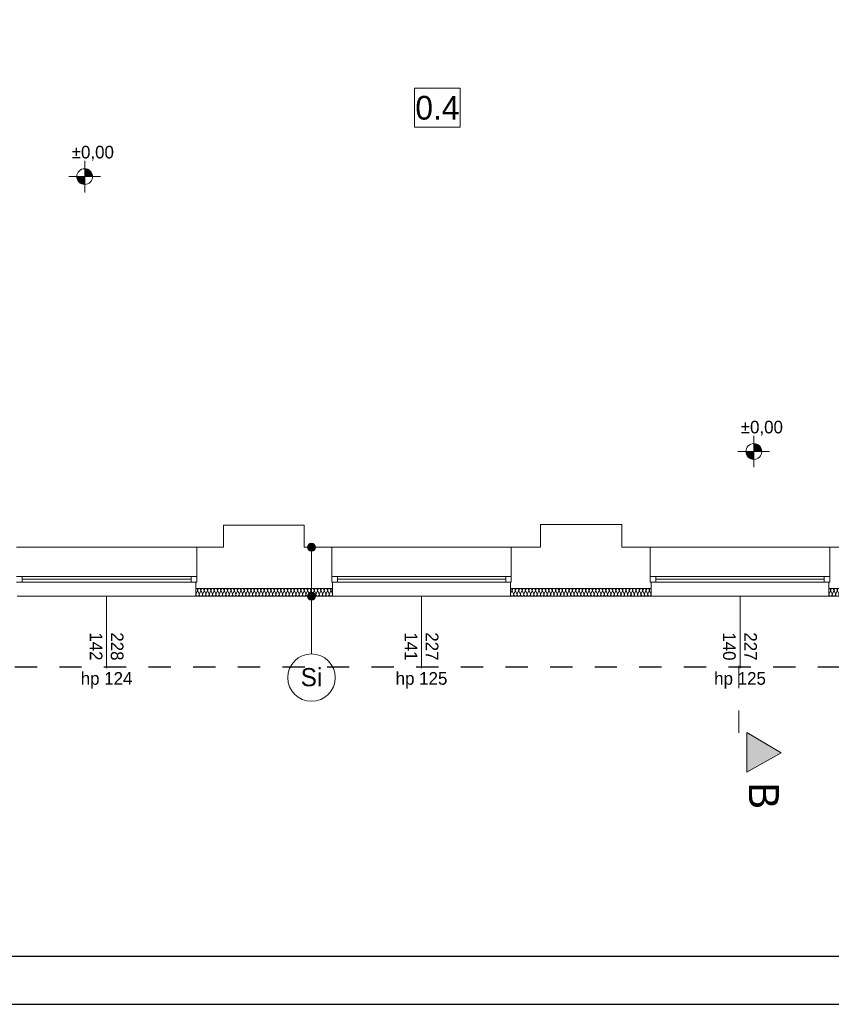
# Model space of a CAD drawing. Extents: x -528673 to -426178, y 23200 to 131944.
# Tile 14 of 87: x -485939 to -475670, y 23200 to 35663. Entities that reach past the tile are written whole.
import ezdxf

# ---------------------------------------------------------------- set-up
doc = ezdxf.new("R2010")
doc.units = 0
doc.header["$MEASUREMENT"] = 0
doc.linetypes.add('Dashed', pattern=[564.444447, 282.222223, -282.222223])
for name, color, linetype in [('#PODKŁAD', 252, 'Continuous'), ('_TABELA', 7, 'Continuous'), ('Arch opisy', 252, 'Continuous'), ('Inwent Izolacje', 252, 'Continuous'), ('INWENT RZĘDNE', 252, 'Continuous')]:
    doc.layers.add(name, color=color, linetype=linetype)
for name, color, linetype, lineweight in [('Arch opisy_Nr_Pióra__1', 252, 'Continuous', 25), ('Arch opisy_Nr_Pióra__21', 252, 'Continuous', 9), ('Inwent Izolacje_Nr_Pióra__2', 252, 'Continuous', 13), ('INWENT OPISY_Nr_Pióra__21', 252, 'Continuous', 9), ('INWENT OPISY_Nr_Pióra__41', 252, 'Continuous', 15), ('INWENT RZĘDNE_Nr_Pióra__21', 252, 'Continuous', 9), ('INWENT. OKNA_Nr_Pióra__21', 252, 'Continuous', 9), ('INWENT. OKNA_Nr_Pióra__5', 252, 'Continuous', 13), ('INWENT.ŚCIANY_Nr_Pióra__1', 252, 'Continuous', 25), ('INWENT.ŚCIANY_Nr_Pióra__20', 252, 'Continuous', 60), ('INWENT.ŚCIANY_Nr_Pióra__21', 252, 'Continuous', 9), ('INWENT.ŚCIANY_Nr_Pióra__3', 252, 'Continuous', 13)]:
    doc.layers.add(name, color=color, linetype=linetype, lineweight=lineweight)
doc.styles.add('GENERATED_STYLE_1', font='txt')
doc.styles.add('GENERATED_STYLE_3', font='txt')
doc.styles.add('GENERATED_STYLE_5', font='txt')

# ---------------------------------------------------------------- blocks, each defined once
blk = doc.blocks.new('Izolacja cieplna 14_155', base_point=(-471930, 28465))
at = {"layer": 'Inwent Izolacje_Nr_Pióra__2', "linetype": 'Continuous'}
for p, q in [((-475681, 28435), (-475698, 28394)), ((-475660, 28394), (-475677, 28435)), ((-475638, 28435), (-475656, 28394)), ((-475617, 28394), (-475635, 28435)), ((-475596, 28435), (-475614, 28394)), ((-475575, 28394), (-475593, 28435)), ((-475554, 28435), (-475571, 28394)), ((-475533, 28394), (-475550, 28435)), ((-475511, 28435), (-475529, 28394)), ((-475490, 28394), (-475508, 28435)), ((-475469, 28435), (-475487, 28394)), ((-475448, 28394), (-475465, 28435)), ((-475427, 28435), (-475444, 28394)), ((-475405, 28394), (-475423, 28435)), ((-475384, 28435), (-475402, 28394)), ((-475363, 28394), (-475381, 28435)), ((-475342, 28435), (-475360, 28394)), ((-475321, 28394), (-475338, 28435)), ((-475300, 28435), (-475317, 28394)), ((-475278, 28394), (-475296, 28435)), ((-475257, 28435), (-475275, 28394)), ((-475236, 28394), (-475254, 28435)), ((-475215, 28435), (-475232, 28394)), ((-475194, 28394), (-475211, 28435)), ((-475172, 28435), (-475190, 28394)), ((-475151, 28394), (-475169, 28435)), ((-475130, 28435), (-475148, 28394)), ((-475109, 28394), (-475127, 28435)), ((-475088, 28435), (-475105, 28394)), ((-475067, 28394), (-475084, 28435)), ((-475045, 28435), (-475063, 28394)), ((-475024, 28394), (-475042, 28435)), ((-475003, 28435), (-475021, 28394)), ((-474982, 28394), (-474999, 28435)), ((-474961, 28435), (-474978, 28394)), ((-474939, 28394), (-474957, 28435)), ((-474918, 28435), (-474936, 28394)), ((-474897, 28394), (-474915, 28435)), ((-474876, 28435), (-474894, 28394)), ((-474855, 28394), (-474872, 28435)), ((-474834, 28435), (-474851, 28394)), ((-474812, 28394), (-474830, 28435)), ((-474791, 28435), (-474809, 28394)), ((-474770, 28394), (-474788, 28435)), ((-474749, 28435), (-474766, 28394)), ((-474728, 28394), (-474745, 28435)), ((-474707, 28435), (-474724, 28394)), ((-474685, 28394), (-474703, 28435)), ((-474664, 28435), (-474682, 28394)), ((-474643, 28394), (-474661, 28435)), ((-474622, 28435), (-474639, 28394)), ((-474601, 28394), (-474618, 28435)), ((-474579, 28435), (-474597, 28394)), ((-474558, 28394), (-474576, 28435)), ((-474537, 28435), (-474555, 28394)), ((-474516, 28394), (-474534, 28435)), ((-474495, 28435), (-474512, 28394)), ((-474474, 28394), (-474491, 28435)), ((-474452, 28435), (-474470, 28394)), ((-474431, 28394), (-474449, 28435)), ((-474410, 28435), (-474428, 28394)), ((-474389, 28394), (-474406, 28435)), ((-474368, 28435), (-474385, 28394)), ((-474346, 28394), (-474364, 28435)), ((-474325, 28435), (-474343, 28394)), ((-474304, 28394), (-474322, 28435)), ((-474283, 28435), (-474301, 28394)), ((-474262, 28394), (-474279, 28435)), ((-474241, 28435), (-474258, 28394)), ((-474219, 28394), (-474237, 28435)), ((-474198, 28435), (-474216, 28394)), ((-474177, 28394), (-474195, 28435)), ((-474156, 28435), (-474173, 28394)), ((-474135, 28394), (-474152, 28435)), ((-474113, 28435), (-474131, 28394)), ((-474092, 28394), (-474110, 28435)), ((-474071, 28435), (-474089, 28394)), ((-474050, 28394), (-474068, 28435)), ((-474029, 28435), (-474046, 28394)), ((-474008, 28394), (-474025, 28435)), ((-473986, 28435), (-474004, 28394)), ((-473965, 28394), (-473983, 28435)), ((-473944, 28435), (-473962, 28394)), ((-473923, 28394), (-473940, 28435)), ((-473902, 28435), (-473919, 28394)), ((-473881, 28394), (-473898, 28435)), ((-473859, 28435), (-473877, 28394)), ((-473838, 28394), (-473856, 28435)), ((-473817, 28435), (-473835, 28394)), ((-473796, 28394), (-473813, 28435)), ((-473775, 28435), (-473792, 28394)), ((-473753, 28394), (-473771, 28435)), ((-473732, 28435), (-473750, 28394)), ((-473711, 28394), (-473729, 28435)), ((-473690, 28435), (-473708, 28394)), ((-473669, 28394), (-473686, 28435)), ((-473648, 28435), (-473665, 28394)), ((-473626, 28394), (-473644, 28435)), ((-473605, 28435), (-473623, 28394)), ((-473584, 28394), (-473602, 28435)), ((-473563, 28435), (-473580, 28394)), ((-473542, 28394), (-473559, 28435)), ((-473520, 28435), (-473538, 28394)), ((-473499, 28394), (-473517, 28435)), ((-473478, 28435), (-473496, 28394)), ((-473457, 28394), (-473475, 28435)), ((-473436, 28435), (-473453, 28394)), ((-473415, 28394), (-473432, 28435)), ((-473393, 28435), (-473411, 28394)), ((-473372, 28394), (-473390, 28435)), ((-473351, 28435), (-473369, 28394)), ((-473330, 28394), (-473347, 28435)), ((-473309, 28435), (-473326, 28394)), ((-473287, 28394), (-473305, 28435)), ((-473266, 28435), (-473284, 28394)), ((-473245, 28394), (-473263, 28435)), ((-473224, 28435), (-473242, 28394)), ((-473203, 28394), (-473220, 28435)), ((-473182, 28435), (-473199, 28394)), ((-473160, 28394), (-473178, 28435)), ((-473139, 28435), (-473157, 28394)), ((-473118, 28394), (-473136, 28435)), ((-473097, 28435), (-473114, 28394)), ((-473076, 28394), (-473093, 28435)), ((-473054, 28435), (-473072, 28394)), ((-473033, 28394), (-473051, 28435)), ((-473012, 28435), (-473030, 28394)), ((-472991, 28394), (-473009, 28435)), ((-472970, 28435), (-472987, 28394)), ((-472949, 28394), (-472966, 28435)), ((-472927, 28435), (-472945, 28394)), ((-472906, 28394), (-472924, 28435)), ((-472885, 28435), (-472903, 28394)), ((-472864, 28394), (-472881, 28435)), ((-472843, 28435), (-472860, 28394)), ((-472822, 28394), (-472839, 28435)), ((-472800, 28435), (-472818, 28394)), ((-472779, 28394), (-472797, 28435)), ((-472758, 28435), (-472776, 28394)), ((-472737, 28394), (-472754, 28435)), ((-472716, 28435), (-472733, 28394)), ((-472694, 28394), (-472712, 28435)), ((-472673, 28435), (-472691, 28394)), ((-472652, 28394), (-472670, 28435)), ((-472631, 28435), (-472649, 28394)), ((-472610, 28394), (-472627, 28435)), ((-472589, 28435), (-472606, 28394)), ((-472567, 28394), (-472585, 28435)), ((-472546, 28435), (-472564, 28394)), ((-472525, 28394), (-472543, 28435)), ((-472504, 28435), (-472521, 28394)), ((-472483, 28394), (-472500, 28435)), ((-472461, 28435), (-472479, 28394)), ((-472440, 28394), (-472458, 28435)), ((-472419, 28435), (-472437, 28394)), ((-472398, 28394), (-472416, 28435)), ((-472377, 28435), (-472394, 28394)), ((-472356, 28394), (-472373, 28435)), ((-472334, 28435), (-472352, 28394)), ((-472313, 28394), (-472331, 28435)), ((-472292, 28435), (-472310, 28394)), ((-472271, 28394), (-472288, 28435)), ((-472250, 28435), (-472267, 28394)), ((-472228, 28394), (-472246, 28435)), ((-472207, 28435), (-472225, 28394)), ((-472186, 28394), (-472204, 28435)), ((-472165, 28435), (-472183, 28394)), ((-472144, 28394), (-472161, 28435)), ((-472123, 28435), (-472140, 28394)), ((-472101, 28394), (-472119, 28435)), ((-472080, 28435), (-472098, 28394)), ((-472059, 28394), (-472077, 28435)), ((-472038, 28435), (-472055, 28394)), ((-472017, 28394), (-472034, 28435)), ((-471996, 28435), (-472013, 28394)), ((-471974, 28394), (-471992, 28435)), ((-471953, 28435), (-471971, 28394)), ((-471932, 28394), (-471950, 28435))]:
    blk.add_line(p, q, dxfattribs=at)
for centre, start_param, end_param in [((-475700, 28443), 1.158004, 3.141593), ((-475658, 28443), 1.158004, 5.125183), ((-475615, 28443), 1.158004, 5.125183), ((-475573, 28443), 1.158004, 5.125183), ((-475531, 28443), 1.158004, 5.125183), ((-475488, 28443), 1.158004, 5.125183), ((-475446, 28443), 1.158004, 5.125183), ((-475404, 28443), 1.158004, 5.125183), ((-475361, 28443), 1.158004, 5.125183), ((-475319, 28443), 1.158004, 5.125183), ((-475277, 28443), 1.158004, 5.125183), ((-475234, 28443), 1.158004, 5.125183), ((-475192, 28443), 1.158004, 5.125183), ((-475150, 28443), 1.158004, 5.125183), ((-475107, 28443), 1.158004, 5.125183), ((-475065, 28443), 1.158004, 5.125183), ((-475022, 28443), 1.158004, 5.125183), ((-474980, 28443), 1.158004, 5.125183), ((-474938, 28443), 1.158004, 5.125183), ((-474895, 28443), 1.158004, 5.125183), ((-474853, 28443), 1.158004, 5.125183), ((-474811, 28443), 1.158004, 5.125183), ((-474768, 28443), 1.158004, 5.125183), ((-474726, 28443), 1.158004, 5.125183), ((-474684, 28443), 1.158004, 5.125183), ((-474641, 28443), 1.158004, 5.125183), ((-474599, 28443), 1.158004, 5.125183), ((-474556, 28443), 1.158004, 5.125183), ((-474514, 28443), 1.158004, 5.125183), ((-474472, 28443), 1.158004, 5.125183), ((-474429, 28443), 1.158004, 5.125183), ((-474387, 28443), 1.158004, 5.125183), ((-474345, 28443), 1.158004, 5.125183), ((-474302, 28443), 1.158004, 5.125183), ((-474260, 28443), 1.158004, 5.125183), ((-474218, 28443), 1.158004, 5.125183), ((-474175, 28443), 1.158004, 5.125183), ((-474133, 28443), 1.158004, 5.125183), ((-474091, 28443), 1.158004, 5.125183), ((-474048, 28443), 1.158004, 5.125183), ((-474006, 28443), 1.158004, 5.125183), ((-473963, 28443), 1.158004, 5.125183), ((-473921, 28443), 1.158004, 5.125183), ((-473879, 28443), 1.158004, 5.125183), ((-473836, 28443), 1.158004, 5.125183), ((-473794, 28443), 1.158004, 5.125183), ((-473752, 28443), 1.158004, 5.125183), ((-473709, 28443), 1.158004, 5.125183), ((-473667, 28443), 1.158004, 5.125183), ((-473625, 28443), 1.158004, 5.125183), ((-473582, 28443), 1.158004, 5.125183), ((-473540, 28443), 1.158004, 5.125183), ((-473497, 28443), 1.158004, 5.125183), ((-473455, 28443), 1.158004, 5.125183), ((-473413, 28443), 1.158004, 5.125183), ((-473370, 28443), 1.158004, 5.125183), ((-473328, 28443), 1.158004, 5.125183), ((-473286, 28443), 1.158004, 5.125183), ((-473243, 28443), 1.158004, 5.125183), ((-473201, 28443), 1.158004, 5.125183), ((-473159, 28443), 1.158004, 5.125183), ((-473116, 28443), 1.158004, 5.125183), ((-473074, 28443), 1.158004, 5.125183), ((-473032, 28443), 1.158004, 5.125183), ((-472989, 28443), 1.158004, 5.125183), ((-472947, 28443), 1.158004, 5.125183), ((-472904, 28443), 1.158004, 5.125183), ((-472862, 28443), 1.158004, 5.125183), ((-472820, 28443), 1.158004, 5.125183), ((-472777, 28443), 1.158004, 5.125183), ((-472735, 28443), 1.158004, 5.125183), ((-472693, 28443), 1.158004, 5.125183), ((-472650, 28443), 1.158004, 5.125183), ((-472608, 28443), 1.158004, 5.125183), ((-472566, 28443), 1.158004, 5.125183), ((-472523, 28443), 1.158004, 5.125183), ((-472481, 28443), 1.158004, 5.125183), ((-472438, 28443), 1.158004, 5.125183), ((-472396, 28443), 1.158004, 5.125183), ((-472354, 28443), 1.158004, 5.125183), ((-472311, 28443), 1.158004, 5.125183), ((-472269, 28443), 1.158004, 5.125183), ((-472227, 28443), 1.158004, 5.125183), ((-472184, 28443), 1.158004, 5.125183), ((-472142, 28443), 1.158004, 5.125183), ((-472100, 28443), 1.158004, 5.125183), ((-472057, 28443), 1.158004, 5.125183), ((-472015, 28443), 1.158004, 5.125183), ((-471973, 28443), 1.158004, 5.125183), ((-471930, 28443), 3.141593, 5.125182), ((-475679, 28386), 4.299595, 8.266775), ((-475637, 28386), 4.299595, 8.266775), ((-475594, 28386), 4.299595, 8.266775), ((-475552, 28386), 4.299595, 8.266775), ((-475510, 28386), 4.299595, 8.266775), ((-475467, 28386), 4.299595, 8.266775), ((-475425, 28386), 4.299595, 8.266775), ((-475382, 28386), 4.299595, 8.266775), ((-475340, 28386), 4.299595, 8.266775), ((-475298, 28386), 4.299595, 8.266775), ((-475255, 28386), 4.299595, 8.266775), ((-475213, 28386), 4.299595, 8.266775), ((-475171, 28386), 4.299595, 8.266775), ((-475128, 28386), 4.299595, 8.266775), ((-475086, 28386), 4.299595, 8.266775), ((-475044, 28386), 4.299595, 8.266775), ((-475001, 28386), 4.299595, 8.266775), ((-474959, 28386), 4.299595, 8.266775), ((-474917, 28386), 4.299595, 8.266775), ((-474874, 28386), 4.299595, 8.266775), ((-474832, 28386), 4.299595, 8.266775), ((-474789, 28386), 4.299595, 8.266775), ((-474747, 28386), 4.299595, 8.266775), ((-474705, 28386), 4.299595, 8.266775), ((-474662, 28386), 4.299595, 8.266775), ((-474620, 28386), 4.299595, 8.266775), ((-474578, 28386), 4.299595, 8.266775), ((-474535, 28386), 4.299595, 8.266775), ((-474493, 28386), 4.299595, 8.266775), ((-474451, 28386), 4.299595, 8.266775), ((-474408, 28386), 4.299595, 8.266775), ((-474366, 28386), 4.299595, 8.266775), ((-474323, 28386), 4.299595, 8.266775), ((-474281, 28386), 4.299595, 8.266775), ((-474239, 28386), 4.299595, 8.266775), ((-474196, 28386), 4.299595, 8.266775), ((-474154, 28386), 4.299595, 8.266775), ((-474112, 28386), 4.299595, 8.266775), ((-474069, 28386), 4.299595, 8.266775), ((-474027, 28386), 4.299595, 8.266775), ((-473985, 28386), 4.299595, 8.266775), ((-473942, 28386), 4.299595, 8.266775), ((-473900, 28386), 4.299595, 8.266775), ((-473858, 28386), 4.299595, 8.266775), ((-473815, 28386), 4.299595, 8.266775), ((-473773, 28386), 4.299595, 8.266775), ((-473730, 28386), 4.299595, 8.266775), ((-473688, 28386), 4.299595, 8.266775), ((-473646, 28386), 4.299595, 8.266775), ((-473603, 28386), 4.299595, 8.266775), ((-473561, 28386), 4.299595, 8.266775), ((-473519, 28386), 4.299595, 8.266775), ((-473476, 28386), 4.299595, 8.266775), ((-473434, 28386), 4.299595, 8.266775), ((-473392, 28386), 4.299595, 8.266775), ((-473349, 28386), 4.299595, 8.266775), ((-473307, 28386), 4.299595, 8.266775), ((-473265, 28386), 4.299595, 8.266775), ((-473222, 28386), 4.299595, 8.266775), ((-473180, 28386), 4.299595, 8.266775), ((-473137, 28386), 4.299595, 8.266775), ((-473095, 28386), 4.299595, 8.266775), ((-473053, 28386), 4.299595, 8.266775), ((-473010, 28386), 4.299595, 8.266775), ((-472968, 28386), 4.299595, 8.266775), ((-472926, 28386), 4.299595, 8.266775), ((-472883, 28386), 4.299595, 8.266775), ((-472841, 28386), 4.299595, 8.266775), ((-472799, 28386), 4.299595, 8.266775), ((-472756, 28386), 4.299595, 8.266775), ((-472714, 28386), 4.299595, 8.266775), ((-472671, 28386), 4.299595, 8.266775), ((-472629, 28386), 4.299595, 8.266775), ((-472587, 28386), 4.299595, 8.266775), ((-472544, 28386), 4.299595, 8.266775), ((-472502, 28386), 4.299595, 8.266775), ((-472460, 28386), 4.299595, 8.266775), ((-472417, 28386), 4.299595, 8.266775), ((-472375, 28386), 4.299595, 8.266775), ((-472333, 28386), 4.299595, 8.266775), ((-472290, 28386), 4.299595, 8.266775), ((-472248, 28386), 4.299595, 8.266775), ((-472206, 28386), 4.299595, 8.266775), ((-472163, 28386), 4.299595, 8.266775), ((-472121, 28386), 4.299595, 8.266775), ((-472078, 28386), 4.299595, 8.266775), ((-472036, 28386), 4.299595, 8.266775), ((-471994, 28386), 4.299595, 8.266775), ((-471951, 28386), 4.299595, 8.266775)]:
    blk.add_ellipse(centre, major_axis=(0, -21.3), ratio=0.995861, start_param=start_param, end_param=end_param, dxfattribs=at)
blk = doc.blocks.new('Izolacja cieplna 14_156', base_point=(-477950, 28465))
at = {"layer": 'Inwent Izolacje_Nr_Pióra__2', "linetype": 'Continuous'}
for p, q in [((-479711, 28435), (-479728, 28394)), ((-479690, 28394), (-479707, 28435)), ((-479668, 28435), (-479686, 28394)), ((-479647, 28394), (-479665, 28435)), ((-479626, 28435), (-479644, 28394)), ((-479605, 28394), (-479622, 28435)), ((-479584, 28435), (-479601, 28394)), ((-479562, 28394), (-479580, 28435)), ((-479541, 28435), (-479559, 28394)), ((-479520, 28394), (-479538, 28435)), ((-479499, 28435), (-479517, 28394)), ((-479478, 28394), (-479495, 28435)), ((-479456, 28435), (-479474, 28394)), ((-479435, 28394), (-479453, 28435)), ((-479414, 28435), (-479432, 28394)), ((-479393, 28394), (-479411, 28435)), ((-479372, 28435), (-479389, 28394)), ((-479351, 28394), (-479368, 28435)), ((-479329, 28435), (-479347, 28394)), ((-479308, 28394), (-479326, 28435)), ((-479287, 28435), (-479305, 28394)), ((-479266, 28394), (-479283, 28435)), ((-479245, 28435), (-479262, 28394)), ((-479223, 28394), (-479241, 28435)), ((-479202, 28435), (-479220, 28394)), ((-479181, 28394), (-479199, 28435)), ((-479160, 28435), (-479177, 28394)), ((-479139, 28394), (-479156, 28435)), ((-479117, 28435), (-479135, 28394)), ((-479096, 28394), (-479114, 28435)), ((-479075, 28435), (-479093, 28394)), ((-479054, 28394), (-479072, 28435)), ((-479033, 28435), (-479050, 28394)), ((-479011, 28394), (-479029, 28435)), ((-478990, 28435), (-479008, 28394)), ((-478969, 28394), (-478987, 28435)), ((-478948, 28435), (-478966, 28394)), ((-478927, 28394), (-478944, 28435)), ((-478906, 28435), (-478923, 28394)), ((-478884, 28394), (-478902, 28435)), ((-478863, 28435), (-478881, 28394)), ((-478842, 28394), (-478860, 28435)), ((-478821, 28435), (-478838, 28394)), ((-478800, 28394), (-478817, 28435)), ((-478778, 28435), (-478796, 28394)), ((-478757, 28394), (-478775, 28435)), ((-478736, 28435), (-478754, 28394)), ((-478715, 28394), (-478732, 28435)), ((-478694, 28435), (-478711, 28394)), ((-478672, 28394), (-478690, 28435)), ((-478651, 28435), (-478669, 28394)), ((-478630, 28394), (-478648, 28435)), ((-478609, 28435), (-478627, 28394)), ((-478588, 28394), (-478605, 28435)), ((-478566, 28435), (-478584, 28394)), ((-478545, 28394), (-478563, 28435)), ((-478524, 28435), (-478542, 28394)), ((-478503, 28394), (-478521, 28435)), ((-478482, 28435), (-478499, 28394)), ((-478461, 28394), (-478478, 28435)), ((-478439, 28435), (-478457, 28394)), ((-478418, 28394), (-478436, 28435)), ((-478397, 28435), (-478415, 28394)), ((-478376, 28394), (-478393, 28435)), ((-478355, 28435), (-478372, 28394)), ((-478333, 28394), (-478351, 28435)), ((-478312, 28435), (-478330, 28394)), ((-478291, 28394), (-478309, 28435)), ((-478270, 28435), (-478287, 28394)), ((-478249, 28394), (-478266, 28435)), ((-478227, 28435), (-478245, 28394)), ((-478206, 28394), (-478224, 28435)), ((-478185, 28435), (-478203, 28394)), ((-478164, 28394), (-478182, 28435)), ((-478143, 28435), (-478160, 28394)), ((-478121, 28394), (-478139, 28435)), ((-478100, 28435), (-478118, 28394)), ((-478079, 28394), (-478097, 28435)), ((-478058, 28435), (-478076, 28394)), ((-478037, 28394), (-478054, 28435)), ((-478016, 28435), (-478033, 28394)), ((-477994, 28394), (-478012, 28435)), ((-477973, 28435), (-477991, 28394)), ((-477952, 28394), (-477970, 28435))]:
    blk.add_line(p, q, dxfattribs=at)
for centre, start_param, end_param in [((-479730, 28443), 1.158004, 3.141593), ((-479688, 28443), 1.158004, 5.125183), ((-479645, 28443), 1.158004, 5.125183), ((-479603, 28443), 1.158004, 5.125183), ((-479561, 28443), 1.158004, 5.125183), ((-479518, 28443), 1.158004, 5.125183), ((-479476, 28443), 1.158004, 5.125183), ((-479434, 28443), 1.158004, 5.125183), ((-479391, 28443), 1.158004, 5.125183), ((-479349, 28443), 1.158004, 5.125183), ((-479306, 28443), 1.158004, 5.125183), ((-479264, 28443), 1.158004, 5.125183), ((-479222, 28443), 1.158004, 5.125183), ((-479179, 28443), 1.158004, 5.125183), ((-479137, 28443), 1.158004, 5.125183), ((-479094, 28443), 1.158004, 5.125183), ((-479052, 28443), 1.158004, 5.125183), ((-479010, 28443), 1.158004, 5.125183), ((-478967, 28443), 1.158004, 5.125183), ((-478925, 28443), 1.158004, 5.125183), ((-478883, 28443), 1.158004, 5.125183), ((-478840, 28443), 1.158004, 5.125183), ((-478798, 28443), 1.158004, 5.125183), ((-478755, 28443), 1.158004, 5.125183), ((-478713, 28443), 1.158004, 5.125183), ((-478671, 28443), 1.158004, 5.125183), ((-478628, 28443), 1.158004, 5.125183), ((-478586, 28443), 1.158004, 5.125183), ((-478544, 28443), 1.158004, 5.125183), ((-478501, 28443), 1.158004, 5.125183), ((-478459, 28443), 1.158004, 5.125183), ((-478416, 28443), 1.158004, 5.125183), ((-478374, 28443), 1.158004, 5.125183), ((-478332, 28443), 1.158004, 5.125183), ((-478289, 28443), 1.158004, 5.125183), ((-478247, 28443), 1.158004, 5.125183), ((-478204, 28443), 1.158004, 5.125183), ((-478162, 28443), 1.158004, 5.125183), ((-478120, 28443), 1.158004, 5.125183), ((-478077, 28443), 1.158004, 5.125183), ((-478035, 28443), 1.158004, 5.125183), ((-477993, 28443), 1.158004, 5.125183), ((-477950, 28443), 3.141593, 5.125182), ((-479709, 28386), 4.299595, 8.266775), ((-479667, 28386), 4.299595, 8.266775), ((-479624, 28386), 4.299595, 8.266775), ((-479582, 28386), 4.299595, 8.266775), ((-479539, 28386), 4.299595, 8.266775), ((-479497, 28386), 4.299595, 8.266775), ((-479455, 28386), 4.299595, 8.266775), ((-479412, 28386), 4.299595, 8.266775), ((-479370, 28386), 4.299595, 8.266775), ((-479328, 28386), 4.299595, 8.266775), ((-479285, 28386), 4.299595, 8.266775), ((-479243, 28386), 4.299595, 8.266775), ((-479200, 28386), 4.299595, 8.266775), ((-479158, 28386), 4.299595, 8.266775), ((-479116, 28386), 4.299595, 8.266775), ((-479073, 28386), 4.299595, 8.266775), ((-479031, 28386), 4.299595, 8.266775), ((-478989, 28386), 4.299595, 8.266775), ((-478946, 28386), 4.299595, 8.266775), ((-478904, 28386), 4.299595, 8.266775), ((-478861, 28386), 4.299595, 8.266775), ((-478819, 28386), 4.299595, 8.266775), ((-478777, 28386), 4.299595, 8.266775), ((-478734, 28386), 4.299595, 8.266775), ((-478692, 28386), 4.299595, 8.266775), ((-478649, 28386), 4.299595, 8.266775), ((-478607, 28386), 4.299595, 8.266775), ((-478565, 28386), 4.299595, 8.266775), ((-478522, 28386), 4.299595, 8.266775), ((-478480, 28386), 4.299595, 8.266775), ((-478438, 28386), 4.299595, 8.266775), ((-478395, 28386), 4.299595, 8.266775), ((-478353, 28386), 4.299595, 8.266775), ((-478310, 28386), 4.299595, 8.266775), ((-478268, 28386), 4.299595, 8.266775), ((-478226, 28386), 4.299595, 8.266775), ((-478183, 28386), 4.299595, 8.266775), ((-478141, 28386), 4.299595, 8.266775), ((-478099, 28386), 4.299595, 8.266775), ((-478056, 28386), 4.299595, 8.266775), ((-478014, 28386), 4.299595, 8.266775), ((-477971, 28386), 4.299595, 8.266775)]:
    blk.add_ellipse(centre, major_axis=(0, -21.3), ratio=0.996364, start_param=start_param, end_param=end_param, dxfattribs=at)
blk = doc.blocks.new('Izolacja cieplna 14_157', base_point=(-481980, 28465))
at = {"layer": 'Inwent Izolacje_Nr_Pióra__2', "linetype": 'Continuous'}
for p, q in [((-483691, 28435), (-483708, 28394)), ((-483670, 28394), (-483687, 28435)), ((-483649, 28435), (-483666, 28394)), ((-483628, 28394), (-483645, 28435)), ((-483606, 28435), (-483624, 28394)), ((-483585, 28394), (-483603, 28435)), ((-483564, 28435), (-483582, 28394)), ((-483543, 28394), (-483561, 28435)), ((-483522, 28435), (-483540, 28394)), ((-483501, 28394), (-483519, 28435)), ((-483480, 28435), (-483497, 28394)), ((-483459, 28394), (-483476, 28435)), ((-483438, 28435), (-483455, 28394)), ((-483417, 28394), (-483434, 28435)), ((-483395, 28435), (-483413, 28394)), ((-483374, 28394), (-483392, 28435)), ((-483353, 28435), (-483371, 28394)), ((-483332, 28394), (-483350, 28435)), ((-483311, 28435), (-483329, 28394)), ((-483290, 28394), (-483308, 28435)), ((-483269, 28435), (-483286, 28394)), ((-483248, 28394), (-483265, 28435)), ((-483227, 28435), (-483244, 28394)), ((-483206, 28394), (-483223, 28435)), ((-483185, 28435), (-483202, 28394)), ((-483163, 28394), (-483181, 28435)), ((-483142, 28435), (-483160, 28394)), ((-483121, 28394), (-483139, 28435)), ((-483100, 28435), (-483118, 28394)), ((-483079, 28394), (-483097, 28435)), ((-483058, 28435), (-483075, 28394)), ((-483037, 28394), (-483054, 28435)), ((-483016, 28435), (-483033, 28394)), ((-482995, 28394), (-483012, 28435)), ((-482974, 28435), (-482991, 28394)), ((-482952, 28394), (-482970, 28435)), ((-482931, 28435), (-482949, 28394)), ((-482910, 28394), (-482928, 28435)), ((-482889, 28435), (-482907, 28394)), ((-482868, 28394), (-482886, 28435)), ((-482847, 28435), (-482865, 28394)), ((-482826, 28394), (-482843, 28435)), ((-482805, 28435), (-482822, 28394)), ((-482784, 28394), (-482801, 28435)), ((-482763, 28435), (-482780, 28394)), ((-482741, 28394), (-482759, 28435)), ((-482720, 28435), (-482738, 28394)), ((-482699, 28394), (-482717, 28435)), ((-482678, 28435), (-482696, 28394)), ((-482657, 28394), (-482675, 28435)), ((-482636, 28435), (-482654, 28394)), ((-482615, 28394), (-482632, 28435)), ((-482594, 28435), (-482611, 28394)), ((-482573, 28394), (-482590, 28435)), ((-482552, 28435), (-482569, 28394)), ((-482530, 28394), (-482548, 28435)), ((-482509, 28435), (-482527, 28394)), ((-482488, 28394), (-482506, 28435)), ((-482467, 28435), (-482485, 28394)), ((-482446, 28394), (-482464, 28435)), ((-482425, 28435), (-482443, 28394)), ((-482404, 28394), (-482421, 28435)), ((-482383, 28435), (-482400, 28394)), ((-482362, 28394), (-482379, 28435)), ((-482341, 28435), (-482358, 28394)), ((-482320, 28394), (-482337, 28435)), ((-482298, 28435), (-482316, 28394)), ((-482277, 28394), (-482295, 28435)), ((-482256, 28435), (-482274, 28394)), ((-482235, 28394), (-482253, 28435)), ((-482214, 28435), (-482232, 28394)), ((-482193, 28394), (-482210, 28435)), ((-482172, 28435), (-482189, 28394)), ((-482151, 28394), (-482168, 28435)), ((-482130, 28435), (-482147, 28394)), ((-482109, 28394), (-482126, 28435)), ((-482087, 28435), (-482105, 28394)), ((-482066, 28394), (-482084, 28435)), ((-482045, 28435), (-482063, 28394)), ((-482024, 28394), (-482042, 28435)), ((-482003, 28435), (-482021, 28394)), ((-481982, 28394), (-482000, 28435))]:
    blk.add_line(p, q, dxfattribs=at)
for centre, start_param, end_param in [((-483710, 28443), 1.158004, 3.141593), ((-483668, 28443), 1.158004, 5.125183), ((-483626, 28443), 1.158004, 5.125183), ((-483584, 28443), 1.158004, 5.125183), ((-483541, 28443), 1.158004, 5.125183), ((-483499, 28443), 1.158004, 5.125183), ((-483457, 28443), 1.158004, 5.125183), ((-483415, 28443), 1.158004, 5.125183), ((-483373, 28443), 1.158004, 5.125183), ((-483330, 28443), 1.158004, 5.125183), ((-483288, 28443), 1.158004, 5.125183), ((-483246, 28443), 1.158004, 5.125183), ((-483204, 28443), 1.158004, 5.125183), ((-483162, 28443), 1.158004, 5.125183), ((-483119, 28443), 1.158004, 5.125183), ((-483077, 28443), 1.158004, 5.125183), ((-483035, 28443), 1.158004, 5.125183), ((-482993, 28443), 1.158004, 5.125183), ((-482951, 28443), 1.158004, 5.125183), ((-482908, 28443), 1.158004, 5.125183), ((-482866, 28443), 1.158004, 5.125183), ((-482824, 28443), 1.158004, 5.125183), ((-482782, 28443), 1.158004, 5.125183), ((-482740, 28443), 1.158004, 5.125183), ((-482698, 28443), 1.158004, 5.125183), ((-482655, 28443), 1.158004, 5.125183), ((-482613, 28443), 1.158004, 5.125183), ((-482571, 28443), 1.158004, 5.125183), ((-482529, 28443), 1.158004, 5.125183), ((-482487, 28443), 1.158004, 5.125183), ((-482444, 28443), 1.158004, 5.125183), ((-482402, 28443), 1.158004, 5.125183), ((-482360, 28443), 1.158004, 5.125183), ((-482318, 28443), 1.158004, 5.125183), ((-482276, 28443), 1.158004, 5.125183), ((-482233, 28443), 1.158004, 5.125183), ((-482191, 28443), 1.158004, 5.125183), ((-482149, 28443), 1.158004, 5.125183), ((-482107, 28443), 1.158004, 5.125183), ((-482065, 28443), 1.158004, 5.125183), ((-482022, 28443), 1.158004, 5.125183), ((-481980, 28443), 3.141593, 5.125182), ((-483689, 28386), 4.299595, 8.266775), ((-483647, 28386), 4.299595, 8.266775), ((-483605, 28386), 4.299595, 8.266775), ((-483563, 28386), 4.299595, 8.266775), ((-483520, 28386), 4.299595, 8.266775), ((-483478, 28386), 4.299595, 8.266775), ((-483436, 28386), 4.299595, 8.266775), ((-483394, 28386), 4.299595, 8.266775), ((-483352, 28386), 4.299595, 8.266775), ((-483309, 28386), 4.299595, 8.266775), ((-483267, 28386), 4.299595, 8.266775), ((-483225, 28386), 4.299595, 8.266775), ((-483183, 28386), 4.299595, 8.266775), ((-483141, 28386), 4.299595, 8.266775), ((-483098, 28386), 4.299595, 8.266775), ((-483056, 28386), 4.299595, 8.266775), ((-483014, 28386), 4.299595, 8.266775), ((-482972, 28386), 4.299595, 8.266775), ((-482930, 28386), 4.299595, 8.266775), ((-482887, 28386), 4.299595, 8.266775), ((-482845, 28386), 4.299595, 8.266775), ((-482803, 28386), 4.299595, 8.266775), ((-482761, 28386), 4.299595, 8.266775), ((-482719, 28386), 4.299595, 8.266775), ((-482676, 28386), 4.299595, 8.266775), ((-482634, 28386), 4.299595, 8.266775), ((-482592, 28386), 4.299595, 8.266775), ((-482550, 28386), 4.299595, 8.266775), ((-482508, 28386), 4.299595, 8.266775), ((-482465, 28386), 4.299595, 8.266775), ((-482423, 28386), 4.299595, 8.266775), ((-482381, 28386), 4.299595, 8.266775), ((-482339, 28386), 4.299595, 8.266775), ((-482297, 28386), 4.299595, 8.266775), ((-482254, 28386), 4.299595, 8.266775), ((-482212, 28386), 4.299595, 8.266775), ((-482170, 28386), 4.299595, 8.266775), ((-482128, 28386), 4.299595, 8.266775), ((-482086, 28386), 4.299595, 8.266775), ((-482043, 28386), 4.299595, 8.266775), ((-482001, 28386), 4.299595, 8.266775)]:
    blk.add_ellipse(centre, major_axis=(0, -21.3), ratio=0.991995, start_param=start_param, end_param=end_param, dxfattribs=at)
blk = doc.blocks.new('Koty wysokościowe_1', base_point=(-485117, 33677))
at = {"layer": 'INWENT RZĘDNE_Nr_Pióra__21', "linetype": 'Continuous'}
for points in [[(-485117, 33677), (-485017, 33677), (-485024, 33715), (-485046, 33747), (-485078, 33769), (-485117, 33777)], [(-485117, 33677), (-485217, 33677), (-485209, 33639), (-485187, 33606), (-485155, 33584), (-485117, 33577)]]:
    blk.add_hatch(color=256, dxfattribs=at).paths.add_polyline_path(points, flags=0)
for p, q in [((-485117, 33477), (-485117, 33877)), ((-485317, 33677), (-484917, 33677))]:
    blk.add_line(p, q, dxfattribs=at)
blk.add_circle((-485117, 33677), 100, dxfattribs=at)
at = {"layer": 'INWENT RZĘDNE_Nr_Pióra__21', "insert": (-485281, 33877), "char_height": 160, "attachment_point": 7, "style": 'GENERATED_STYLE_1'}
blk.add_mtext('{±0,00}', dxfattribs=at)
blk = doc.blocks.new('Koty wysokościowe_5', base_point=(-476651, 30197))
at = {"layer": 'INWENT RZĘDNE_Nr_Pióra__21', "linetype": 'Continuous'}
for points in [[(-476651, 30197), (-476551, 30197), (-476559, 30235), (-476581, 30268), (-476613, 30289), (-476651, 30297)], [(-476651, 30197), (-476751, 30197), (-476744, 30159), (-476722, 30126), (-476690, 30104), (-476651, 30097)]]:
    blk.add_hatch(color=256, dxfattribs=at).paths.add_polyline_path(points, flags=0)
for p, q in [((-476651, 29997), (-476651, 30397)), ((-476851, 30197), (-476451, 30197))]:
    blk.add_line(p, q, dxfattribs=at)
blk.add_circle((-476651, 30197), 100, dxfattribs=at)
at = {"layer": 'INWENT RZĘDNE_Nr_Pióra__21', "insert": (-476816, 30397), "char_height": 160, "attachment_point": 7, "style": 'GENERATED_STYLE_1'}
blk.add_mtext('{±0,00}', dxfattribs=at)
blk = doc.blocks.new('Linia_95', base_point=(-482247, 28985))
at = {"layer": 'Arch opisy_Nr_Pióra__21', "linetype": 'Continuous'}
for points in [[(-482197, 28985), (-482201, 29004), (-482212, 29020), (-482228, 29031), (-482247, 29035), (-482266, 29031), (-482282, 29020), (-482293, 29004), (-482297, 28985), (-482293, 28965), (-482282, 28949), (-482266, 28938), (-482247, 28935), (-482228, 28938), (-482212, 28949), (-482201, 28965)], [(-482197, 28365), (-482201, 28384), (-482212, 28400), (-482228, 28411), (-482247, 28415), (-482266, 28411), (-482282, 28400), (-482293, 28384), (-482297, 28365), (-482293, 28345), (-482282, 28329), (-482266, 28318), (-482247, 28315), (-482228, 28318), (-482212, 28329), (-482201, 28345)]]:
    blk.add_hatch(color=256, dxfattribs=at).paths.add_polyline_path(points, flags=0)
blk.add_line((-482247, 28935), (-482247, 28415), dxfattribs=at)
for centre in [(-482247, 28985), (-482247, 28365)]:
    blk.add_circle(centre, 50, dxfattribs=at)
blk = doc.blocks.new('Linia_96', base_point=(-482247, 28465))
at = {"layer": 'Arch opisy_Nr_Pióra__21', "linetype": 'Continuous'}
blk.add_line((-482247, 28465), (-482247, 27635), dxfattribs=at)
blk.add_circle((-482247, 27335), 300, dxfattribs=at)
blk = doc.blocks.new('PARTER')
at = {"layer": 'INWENT OPISY_Nr_Pióra__21', "linetype": 'Continuous', "lineweight": 15}
blk.add_hatch(color=252, dxfattribs=at).paths.add_polyline_path([(-476304, 26385), (-476740, 26140), (-476740, 26640)], flags=0)
at = {"layer": 'INWENT OPISY_Nr_Pióra__41', "color": 252, "linetype": 'Dashed', "lineweight": 15}
blk.add_line((-476840, 27485), (-476840, 26385), dxfattribs=at)
at = {"layer": 'INWENT OPISY_Nr_Pióra__41', "color": 252, "linetype": 'Continuous', "lineweight": 15}
for p, q in [((-476740, 26140), (-476740, 26640)), ((-476304, 26385), (-476740, 26640)), ((-476740, 26140), (-476304, 26385))]:
    blk.add_line(p, q, dxfattribs=at)
at = {"layer": 'INWENT. OKNA_Nr_Pióra__5', "color": 252, "linetype": 'Continuous', "lineweight": 15}
for p, q in [((-485980, 28615), (-483700, 28615)), ((-485980, 28545), (-483700, 28545)), ((-485910, 28615), (-485910, 28545)), ((-485910, 28580), (-483770, 28580)), ((-483770, 28615), (-483770, 28545)), ((-483700, 28615), (-483700, 28545)), ((-481990, 28615), (-481990, 28545)), ((-481990, 28615), (-479720, 28615)), ((-481990, 28545), (-479720, 28545)), ((-481920, 28615), (-481920, 28545)), ((-481920, 28580), (-479790, 28580)), ((-479790, 28615), (-479790, 28545)), ((-479720, 28615), (-479720, 28545)), ((-477960, 28615), (-477960, 28545)), ((-477960, 28615), (-475690, 28615)), ((-477960, 28545), (-475690, 28545)), ((-477890, 28615), (-477890, 28545)), ((-477890, 28580), (-475760, 28580)), ((-475760, 28615), (-475760, 28545)), ((-475690, 28615), (-475690, 28545)), ((-484840, 28365), (-484840, 27455)), ((-480855, 28365), (-480855, 27455)), ((-476825, 28365), (-476825, 27455))]:
    blk.add_line(p, q, dxfattribs=at)
at = {"layer": 'INWENT.ŚCIANY_Nr_Pióra__1', "color": 252, "linetype": 'Continuous', "lineweight": 15}
for p, q in [((-483360, 28985), (-483360, 29265)), ((-483360, 29265), (-482340, 29265)), ((-482340, 29265), (-482340, 28985)), ((-479350, 28985), (-479350, 29275)), ((-479350, 29275), (-478320, 29275)), ((-478320, 29275), (-478320, 28985)), ((-483700, 28985), (-483700, 28545)), ((-483700, 28985), (-483360, 28985)), ((-482340, 28985), (-481990, 28985)), ((-481990, 28985), (-481990, 28545)), ((-479720, 28985), (-479720, 28545)), ((-479720, 28985), (-479350, 28985)), ((-478320, 28985), (-477960, 28985)), ((-477960, 28985), (-477960, 28545)), ((-475690, 28985), (-475690, 28545)), ((-475690, 28985), (-475360, 28985)), ((-483700, 28545), (-483710, 28545)), ((-483710, 28545), (-483710, 28465)), ((-481990, 28545), (-481980, 28545)), ((-481980, 28545), (-481980, 28465)), ((-479720, 28545), (-479730, 28545)), ((-479730, 28545), (-479730, 28465)), ((-477960, 28545), (-477950, 28545)), ((-477950, 28545), (-477950, 28465)), ((-475690, 28545), (-475700, 28545)), ((-475700, 28545), (-475700, 28465)), ((-483710, 28465), (-481980, 28465)), ((-479730, 28465), (-477950, 28465)), ((-475700, 28465), (-471930, 28465))]:
    blk.add_line(p, q, dxfattribs=at)
at = {"layer": 'INWENT.ŚCIANY_Nr_Pióra__20', "color": 252, "linetype": 'Dashed', "lineweight": 30}
blk.add_line((-493904, 27471), (-469729, 27471), dxfattribs=at)
at = {"layer": 'INWENT.ŚCIANY_Nr_Pióra__21', "color": 252, "linetype": 'Continuous', "lineweight": 15}
for p, q in [((-485980, 28985), (-483700, 28985)), ((-481990, 28985), (-479720, 28985)), ((-477960, 28985), (-475690, 28985)), ((-483710, 28365), (-485970, 28365)), ((-481980, 28365), (-479730, 28365)), ((-477950, 28365), (-475700, 28365))]:
    blk.add_line(p, q, dxfattribs=at)
at = {"layer": 'INWENT.ŚCIANY_Nr_Pióra__3', "color": 252, "linetype": 'Continuous', "lineweight": 15}
for p, q in [((-483710, 28465), (-483710, 28365)), ((-481980, 28465), (-481980, 28365)), ((-479730, 28465), (-479730, 28365)), ((-477950, 28465), (-477950, 28365)), ((-475700, 28465), (-475700, 28365)), ((-483710, 28365), (-481980, 28365)), ((-479730, 28365), (-477950, 28365)), ((-475700, 28365), (-471830, 28365))]:
    blk.add_line(p, q, dxfattribs=at)
at = {"layer": 'Arch opisy', "color": 252, "linetype": 'Continuous', "lineweight": 15}
for name, p in [('Linia_95', (-482247, 28985)), ('Linia_96', (-482247, 28465))]:
    blk.add_blockref(name, p, dxfattribs=at)
at = {"layer": 'Inwent Izolacje', "color": 252, "linetype": 'Continuous', "lineweight": 15}
for name, p in [('Izolacja cieplna 14_157', (-481980, 28465)), ('Izolacja cieplna 14_156', (-477950, 28465)), ('Izolacja cieplna 14_155', (-471930, 28465))]:
    blk.add_blockref(name, p, dxfattribs=at)
at = {"layer": 'INWENT RZĘDNE', "color": 252, "lineweight": 15}
for name, p in [('Koty wysokościowe_1', (-485117, 33677)), ('Koty wysokościowe_5', (-476651, 30197))]:
    blk.add_blockref(name, p, dxfattribs=at)
at = {"layer": 'Arch opisy_Nr_Pióra__1', "color": 252, "linetype": 'Continuous', "lineweight": 15, "insert": (-482247, 27456), "char_height": 230, "attachment_point": 2, "style": 'GENERATED_STYLE_5'}
blk.add_mtext('{Si}', dxfattribs=at)
at = {"layer": 'INWENT OPISY_Nr_Pióra__21', "color": 252, "linetype": 'Continuous', "lineweight": 15, "insert": (-476333, 25840), "char_height": 380, "attachment_point": 2, "rotation": 270, "style": 'GENERATED_STYLE_5'}
blk.add_mtext('{B}', dxfattribs=at)
at = {"layer": 'INWENT. OKNA_Nr_Pióra__21', "color": 252, "linetype": 'Continuous', "lineweight": 15, "char_height": 160, "width": 709.23, "attachment_point": 2, "rotation": 270, "style": 'GENERATED_STYLE_5'}
for s, insert, line_spacing_factor in [('{228\\P142}', (-484626, 27730), 0.997246), ('{227\\P141}', (-480641, 27730), 0.997246), ('{227\\P140}', (-476611, 27730), 1.007581)]:
    blk.add_mtext(s, dxfattribs=dict(at, insert=insert, line_spacing_factor=line_spacing_factor))
at = {"layer": 'INWENT. OKNA_Nr_Pióra__21', "color": 252, "linetype": 'Continuous', "lineweight": 15, "char_height": 160, "attachment_point": 2, "style": 'GENERATED_STYLE_5'}
for s, insert in [('{hp 124}', (-484840, 27405)), ('{hp 125}', (-480855, 27405)), ('{hp 125}', (-476825, 27405))]:
    blk.add_mtext(s, dxfattribs=dict(at, insert=insert))
at = {"color": 252, "linetype": 'Continuous', "lineweight": 15, "ltscale": 1927576.871588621}
blk.add_wipeout([(-480942, 34796), (-480366, 34796), (-480366, 34302), (-480942, 34302)], dxfattribs=at).dxf.layer = 'INWENT OPISY_Nr_Pióra__21'
at = {"layer": 'INWENT OPISY_Nr_Pióra__21', "color": 252, "linetype": 'Continuous', "lineweight": 15, "flags": 128}
blk.add_lwpolyline([(-480942, 34796), (-480366, 34796), (-480366, 34302), (-480942, 34302)], close=True, dxfattribs=at)
at = {"layer": 'INWENT OPISY_Nr_Pióra__21', "color": 252, "linetype": 'Continuous', "lineweight": 15, "insert": (-480654, 34394), "char_height": 300, "attachment_point": 8, "style": 'GENERATED_STYLE_3'}
blk.add_mtext('{0.4 }', dxfattribs=at)

msp = doc.modelspace()

# ---------------------------------------------------------------- block references
at = {"layer": '#PODKŁAD'}
msp.add_blockref('PARTER', (0, 0), dxfattribs=at)

# ---------------------------------------------------------------- next in the draw order: linework, layer by layer
at = {"layer": '_TABELA', "color": 7}
msp.add_lwpolyline([(-498800, 52900), (-456800, 52900), (-498800, 52900), (-498800, 23200), (-456800, 23200), (-456800, 52900)], dxfattribs=at)
msp.add_lwpolyline([(-457400, 52290), (-496300, 52290), (-496300, 23810), (-457400, 23810)], close=True, dxfattribs=at)

doc.saveas('drawing.dxf')
